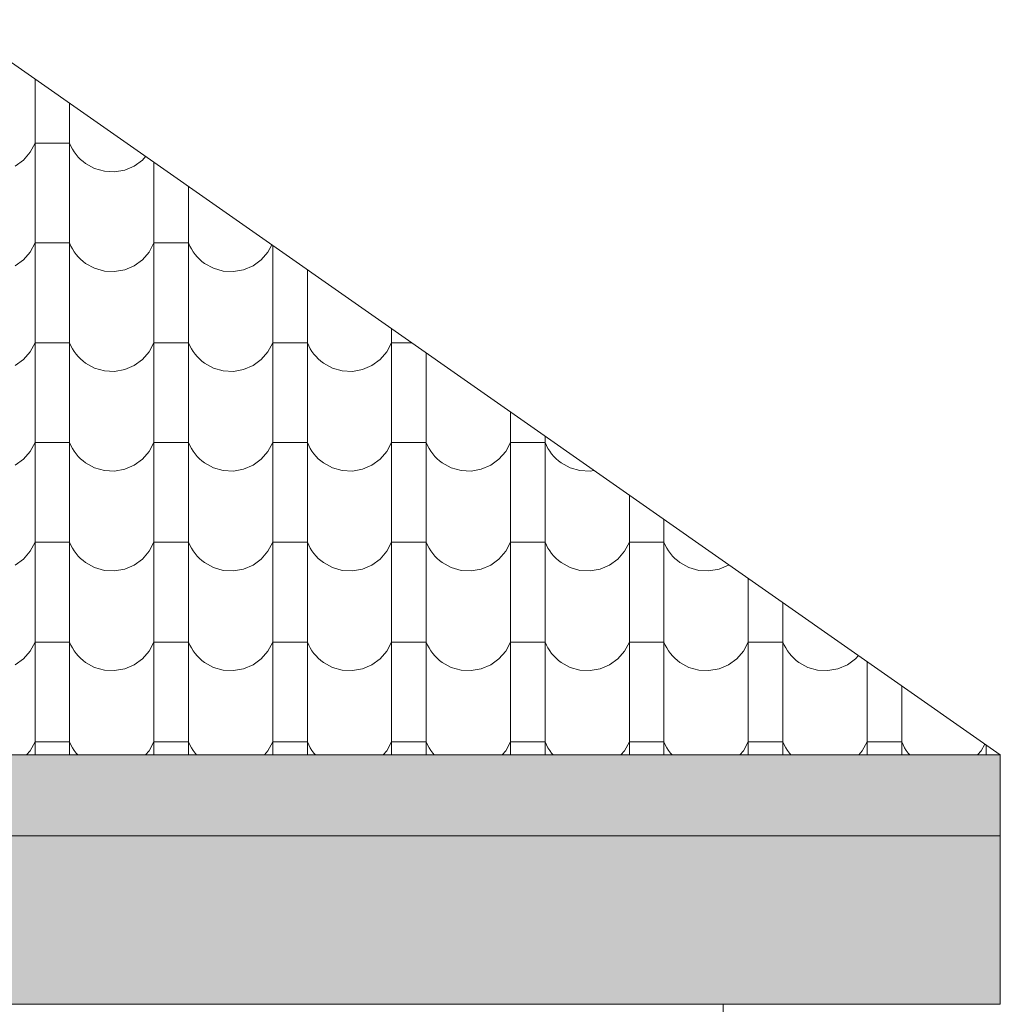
# Model space of a CAD drawing. Header units: millimetres. Extents: x -68772 to 137055, y -73300 to 19650.
# Tile 197 of 212: x 87886 to 89656, y -39255 to -37478. Entities that reach past the tile are written whole.
import ezdxf

# ---------------------------------------------------------------- set-up
doc = ezdxf.new("R2010")
doc.units = ezdxf.units.MM
doc.header["$MEASUREMENT"] = 0
doc.linetypes.add('Przerywana', pattern=[480, 240, -240])
for name, color, linetype, lineweight in [('Nowe_440-K Belki_Nr_pióra__1', 7, 'Continuous', 18), ('Nowe_810-G Ogólne_Nr_pióra__1', 7, 'Continuous', 18), ('Nowe_810-G Ogólne_Nr_pióra__22', 22, 'Continuous', 18), ('Nowe_810-G Ogólne_Nr_pióra__26', 13, 'Continuous', 18), ('Nowe_NIEWIDOCZNE DACHY_Nr_pióra__1', 7, 'Continuous', 18), ('Nowe_Walls_Nr_pióra__1', 7, 'Continuous', 18)]:
    doc.layers.add(name, color=color, linetype=linetype, lineweight=lineweight)

# ---------------------------------------------------------------- blocks, each defined once
blk = doc.blocks.new('*X46')
at = {"layer": 'Nowe_810-G Ogólne_Nr_pióra__26', "color": 13, "linetype": 'Continuous', "lineweight": 18}
for p, q in [((87913.8, -37585.1), (87913.8, -37630.4)), ((87913.8, -37630.4), (87913.8, -37810.5)), ((87976.2, -37628.9), (87976.2, -37630.4)), ((87976.2, -37630.4), (87976.2, -37810.5)), ((87905.1, -37717), (87913.8, -37700.7)), ((87945, -37700.7), (87913.8, -37700.7)), ((87976.2, -37700.7), (87945, -37700.7)), ((87976.2, -37700.7), (87978.6, -37706.1)), ((87978.6, -37706.1), (87981.4, -37711.4)), ((87893, -37730.9), (87905.1, -37717)), ((87981.4, -37711.4), (87984.5, -37716.4)), ((87984.5, -37716.4), (87988, -37721.2)), ((87988, -37721.2), (87991.8, -37725.7)), ((87991.8, -37725.7), (87995.9, -37729.9)), ((88107.5, -37730.9), (88113, -37724.6)), ((87878.1, -37741.8), (87893, -37730.9)), ((87995.9, -37729.9), (88000.4, -37733.8)), ((88000.4, -37733.8), (88005.1, -37737.4)), ((88005.1, -37737.4), (88021.3, -37746.3)), ((88075.6, -37749), (88092.6, -37741.8)), ((88092.6, -37741.8), (88107.5, -37730.9)), ((88128.3, -37735.3), (88128.3, -37810.5)), ((88021.3, -37746.3), (88039, -37751.3)), ((88039, -37751.3), (88057.4, -37752.3)), ((88057.4, -37752.3), (88075.6, -37749)), ((88190.7, -37779), (88190.7, -37810.5)), ((87913.8, -37810.5), (87913.8, -37990.5)), ((87976.2, -37810.5), (87976.2, -37990.5)), ((88128.3, -37810.5), (88128.3, -37990.5)), ((88190.7, -37810.5), (88190.7, -37990.5)), ((87905.1, -37897), (87913.8, -37880.7)), ((87945, -37880.7), (87913.8, -37880.7)), ((87976.2, -37880.7), (87945, -37880.7)), ((87976.2, -37880.7), (87978.6, -37886.2)), ((87978.6, -37886.2), (87981.4, -37891.4)), ((88119.6, -37897), (88128.3, -37880.7)), ((88159.5, -37880.7), (88128.3, -37880.7)), ((88190.7, -37880.7), (88159.5, -37880.7)), ((88190.7, -37880.7), (88193.1, -37886.2)), ((88193.1, -37886.2), (88195.9, -37891.4)), ((88334.1, -37897), (88340.9, -37884.2)), ((88342.8, -37885.5), (88342.8, -37990.5)), ((87893, -37911), (87905.1, -37897)), ((87981.4, -37891.4), (87984.5, -37896.4)), ((87984.5, -37896.4), (87988, -37901.2)), ((87988, -37901.2), (87991.8, -37905.7)), ((87991.8, -37905.7), (87995.9, -37910)), ((88107.5, -37911), (88119.6, -37897)), ((88195.9, -37891.4), (88199, -37896.4)), ((88199, -37896.4), (88202.5, -37901.2)), ((88202.5, -37901.2), (88206.3, -37905.7)), ((88206.3, -37905.7), (88210.4, -37910)), ((88322, -37911), (88334.1, -37897)), ((87878.1, -37921.8), (87893, -37911)), ((87995.9, -37910), (88000.4, -37913.9)), ((88000.4, -37913.9), (88005.1, -37917.5)), ((88005.1, -37917.5), (88021.3, -37926.4)), ((88075.6, -37929.1), (88092.6, -37921.8)), ((88092.6, -37921.8), (88107.5, -37911)), ((88210.4, -37910), (88214.9, -37913.9)), ((88214.9, -37913.9), (88219.6, -37917.5)), ((88219.6, -37917.5), (88235.8, -37926.4)), ((88290.1, -37929.1), (88307.1, -37921.8)), ((88307.1, -37921.8), (88322, -37911)), ((88021.3, -37926.4), (88039, -37931.4)), ((88039, -37931.4), (88057.4, -37932.3)), ((88057.4, -37932.3), (88075.6, -37929.1)), ((88235.8, -37926.4), (88253.5, -37931.4)), ((88253.5, -37931.4), (88271.9, -37932.3)), ((88271.9, -37932.3), (88290.1, -37929.1)), ((88405.2, -37929.2), (88405.2, -37990.5)), ((87913.8, -37990.5), (87913.8, -38170.6)), ((87976.2, -37990.5), (87976.2, -38170.6)), ((88128.3, -37990.5), (88128.3, -38170.6)), ((88190.7, -37990.5), (88190.7, -38170.6)), ((88342.8, -37990.5), (88342.8, -38170.6)), ((88405.2, -37990.5), (88405.2, -38170.6)), ((88557.3, -38035.7), (88557.3, -38170.6)), ((87905.1, -38077.1), (87913.8, -38060.8)), ((87945, -38060.8), (87913.8, -38060.8)), ((87976.2, -38060.8), (87945, -38060.8)), ((87976.2, -38060.8), (87978.6, -38066.2)), ((88119.6, -38077.1), (88128.3, -38060.8)), ((88159.5, -38060.8), (88128.3, -38060.8)), ((88190.7, -38060.8), (88159.5, -38060.8)), ((88190.7, -38060.8), (88193.1, -38066.2)), ((88334.1, -38077.1), (88342.8, -38060.8)), ((88374, -38060.8), (88342.8, -38060.8)), ((88405.2, -38060.8), (88374, -38060.8)), ((88405.2, -38060.8), (88407.6, -38066.2)), ((88548.6, -38077.1), (88557.3, -38060.8)), ((88588.5, -38060.8), (88557.3, -38060.8)), ((88593.1, -38060.8), (88588.5, -38060.8)), ((87893, -38091), (87905.1, -38077.1)), ((87978.6, -38066.2), (87981.4, -38071.5)), ((87981.4, -38071.5), (87984.5, -38076.5)), ((87984.5, -38076.5), (87988, -38081.3)), ((87988, -38081.3), (87991.8, -38085.8)), ((88107.5, -38091), (88119.6, -38077.1)), ((88193.1, -38066.2), (88195.9, -38071.5)), ((88195.9, -38071.5), (88199, -38076.5)), ((88199, -38076.5), (88202.5, -38081.3)), ((88202.5, -38081.3), (88206.3, -38085.8)), ((88322, -38091), (88334.1, -38077.1)), ((88407.6, -38066.2), (88410.4, -38071.5)), ((88410.4, -38071.5), (88413.5, -38076.5)), ((88413.5, -38076.5), (88417, -38081.3)), ((88417, -38081.3), (88420.8, -38085.8)), ((88536.5, -38091), (88548.6, -38077.1)), ((88619.7, -38079.4), (88619.7, -38170.6)), ((87878.1, -38101.9), (87893, -38091)), ((87991.8, -38085.8), (87995.9, -38090)), ((87995.9, -38090), (88000.4, -38093.9)), ((88000.4, -38093.9), (88005.1, -38097.5)), ((88005.1, -38097.5), (88021.3, -38106.4)), ((88092.6, -38101.9), (88107.5, -38091)), ((88206.3, -38085.8), (88210.4, -38090)), ((88210.4, -38090), (88214.9, -38093.9)), ((88214.9, -38093.9), (88219.6, -38097.5)), ((88219.6, -38097.5), (88235.8, -38106.4)), ((88307.1, -38101.9), (88322, -38091)), ((88420.8, -38085.8), (88424.9, -38090)), ((88424.9, -38090), (88429.4, -38093.9)), ((88429.4, -38093.9), (88434.1, -38097.5)), ((88434.1, -38097.5), (88450.3, -38106.4)), ((88521.6, -38101.9), (88536.5, -38091)), ((88021.3, -38106.4), (88039, -38111.4)), ((88039, -38111.4), (88057.4, -38112.4)), ((88057.4, -38112.4), (88075.6, -38109.1)), ((88075.6, -38109.1), (88092.6, -38101.9)), ((88235.8, -38106.4), (88253.5, -38111.4)), ((88253.5, -38111.4), (88271.9, -38112.4)), ((88271.9, -38112.4), (88290.1, -38109.1)), ((88290.1, -38109.1), (88307.1, -38101.9)), ((88450.3, -38106.4), (88468, -38111.4)), ((88468, -38111.4), (88486.4, -38112.4)), ((88486.4, -38112.4), (88504.6, -38109.1)), ((88504.6, -38109.1), (88521.6, -38101.9)), ((87913.8, -38170.6), (87913.8, -38350.6)), ((87976.2, -38170.6), (87976.2, -38350.6)), ((88128.3, -38170.6), (88128.3, -38350.6)), ((88190.7, -38170.6), (88190.7, -38350.6)), ((88342.8, -38170.6), (88342.8, -38350.6)), ((88405.2, -38170.6), (88405.2, -38350.6)), ((88557.3, -38170.6), (88557.3, -38350.6)), ((88619.7, -38170.6), (88619.7, -38350.6)), ((88771.8, -38185.9), (88771.8, -38350.6)), ((87905.1, -38257.1), (87913.8, -38240.8)), ((87945, -38240.8), (87913.8, -38240.8)), ((87976.2, -38240.8), (87945, -38240.8)), ((87976.2, -38240.8), (87978.6, -38246.3)), ((88119.6, -38257.1), (88128.3, -38240.8)), ((88159.5, -38240.8), (88128.3, -38240.8)), ((88190.7, -38240.8), (88159.5, -38240.8)), ((88190.7, -38240.8), (88193.1, -38246.3)), ((88334.1, -38257.1), (88342.8, -38240.8)), ((88374, -38240.8), (88342.8, -38240.8)), ((88405.2, -38240.8), (88374, -38240.8)), ((88405.2, -38240.8), (88407.6, -38246.3)), ((88548.6, -38257.1), (88557.3, -38240.8)), ((88588.5, -38240.8), (88557.3, -38240.8)), ((88619.7, -38240.8), (88588.5, -38240.8)), ((88619.7, -38240.8), (88622.1, -38246.3)), ((88763.1, -38257.1), (88771.8, -38240.8)), ((88803, -38240.8), (88771.8, -38240.8)), ((88834.2, -38240.8), (88803, -38240.8)), ((88834.2, -38229.6), (88834.2, -38350.6)), ((88834.2, -38240.8), (88836.6, -38246.3)), ((87893, -38271.1), (87905.1, -38257.1)), ((87978.6, -38246.3), (87981.4, -38251.5)), ((87981.4, -38251.5), (87984.5, -38256.5)), ((87984.5, -38256.5), (87988, -38261.3)), ((88107.5, -38271.1), (88119.6, -38257.1)), ((88193.1, -38246.3), (88195.9, -38251.5)), ((88195.9, -38251.5), (88199, -38256.5)), ((88199, -38256.5), (88202.5, -38261.3)), ((88322, -38271.1), (88334.1, -38257.1)), ((88407.6, -38246.3), (88410.4, -38251.5)), ((88410.4, -38251.5), (88413.5, -38256.5)), ((88413.5, -38256.5), (88417, -38261.3)), ((88536.5, -38271.1), (88548.6, -38257.1)), ((88622.1, -38246.3), (88624.9, -38251.5)), ((88624.9, -38251.5), (88628, -38256.5)), ((88628, -38256.5), (88631.5, -38261.3)), ((88751, -38271.1), (88763.1, -38257.1)), ((88836.6, -38246.3), (88839.4, -38251.5)), ((88839.4, -38251.5), (88842.5, -38256.5)), ((88842.5, -38256.5), (88846, -38261.3)), ((87878.1, -38281.9), (87893, -38271.1)), ((87988, -38261.3), (87991.8, -38265.8)), ((87991.8, -38265.8), (87995.9, -38270.1)), ((87995.9, -38270.1), (88000.4, -38274)), ((88000.4, -38274), (88005.1, -38277.6)), ((88005.1, -38277.6), (88021.3, -38286.5)), ((88092.6, -38281.9), (88107.5, -38271.1)), ((88202.5, -38261.3), (88206.3, -38265.8)), ((88206.3, -38265.8), (88210.4, -38270.1)), ((88210.4, -38270.1), (88214.9, -38274)), ((88214.9, -38274), (88219.6, -38277.6)), ((88219.6, -38277.6), (88235.8, -38286.5)), ((88307.1, -38281.9), (88322, -38271.1)), ((88417, -38261.3), (88420.8, -38265.8)), ((88420.8, -38265.8), (88424.9, -38270.1)), ((88424.9, -38270.1), (88429.4, -38274)), ((88429.4, -38274), (88434.1, -38277.6)), ((88434.1, -38277.6), (88450.3, -38286.5)), ((88521.6, -38281.9), (88536.5, -38271.1)), ((88631.5, -38261.3), (88635.3, -38265.8)), ((88635.3, -38265.8), (88639.4, -38270.1)), ((88639.4, -38270.1), (88643.9, -38274)), ((88643.9, -38274), (88648.6, -38277.6)), ((88648.6, -38277.6), (88664.8, -38286.5)), ((88736.1, -38281.9), (88751, -38271.1)), ((88846, -38261.3), (88849.8, -38265.8)), ((88849.8, -38265.8), (88853.9, -38270.1)), ((88853.9, -38270.1), (88858.4, -38274)), ((88858.4, -38274), (88863.1, -38277.6)), ((88863.1, -38277.6), (88879.3, -38286.5)), ((88021.3, -38286.5), (88039, -38291.5)), ((88039, -38291.5), (88057.4, -38292.4)), ((88057.4, -38292.4), (88075.6, -38289.2)), ((88075.6, -38289.2), (88092.6, -38281.9)), ((88235.8, -38286.5), (88253.5, -38291.5)), ((88253.5, -38291.5), (88271.9, -38292.4)), ((88271.9, -38292.4), (88290.1, -38289.2)), ((88290.1, -38289.2), (88307.1, -38281.9)), ((88450.3, -38286.5), (88468, -38291.5)), ((88468, -38291.5), (88486.4, -38292.4)), ((88486.4, -38292.4), (88504.6, -38289.2)), ((88504.6, -38289.2), (88521.6, -38281.9)), ((88664.8, -38286.5), (88682.5, -38291.5)), ((88682.5, -38291.5), (88700.9, -38292.4)), ((88700.9, -38292.4), (88719.1, -38289.2)), ((88719.1, -38289.2), (88736.1, -38281.9)), ((88879.3, -38286.5), (88897, -38291.5)), ((88897, -38291.5), (88915.4, -38292.4)), ((88915.4, -38292.4), (88922.2, -38291.2)), ((88986.3, -38336.1), (88986.3, -38350.6)), ((87913.8, -38350.6), (87913.8, -38530.7)), ((87976.2, -38350.6), (87976.2, -38530.7)), ((88128.3, -38350.6), (88128.3, -38530.7)), ((88190.7, -38350.6), (88190.7, -38530.7)), ((88342.8, -38350.6), (88342.8, -38530.7)), ((88405.2, -38350.6), (88405.2, -38530.7)), ((88557.3, -38350.6), (88557.3, -38530.7)), ((88619.7, -38350.6), (88619.7, -38530.7)), ((88771.8, -38350.6), (88771.8, -38530.7)), ((88834.2, -38350.6), (88834.2, -38530.7)), ((88986.3, -38350.6), (88986.3, -38530.7)), ((89048.7, -38379.8), (89048.7, -38530.7)), ((87905.1, -38437.2), (87913.8, -38420.9)), ((87945, -38420.9), (87913.8, -38420.9)), ((87976.2, -38420.9), (87945, -38420.9)), ((87976.2, -38420.9), (87978.6, -38426.3)), ((88119.6, -38437.2), (88128.3, -38420.9)), ((88159.5, -38420.9), (88128.3, -38420.9)), ((88190.7, -38420.9), (88159.5, -38420.9)), ((88190.7, -38420.9), (88193.1, -38426.3)), ((88334.1, -38437.2), (88342.8, -38420.9)), ((88374, -38420.9), (88342.8, -38420.9)), ((88405.2, -38420.9), (88374, -38420.9)), ((88405.2, -38420.9), (88407.6, -38426.3)), ((88548.6, -38437.2), (88557.3, -38420.9)), ((88588.5, -38420.9), (88557.3, -38420.9)), ((88619.7, -38420.9), (88588.5, -38420.9)), ((88619.7, -38420.9), (88622.1, -38426.3)), ((88763.1, -38437.2), (88771.8, -38420.9)), ((88803, -38420.9), (88771.8, -38420.9)), ((88834.2, -38420.9), (88803, -38420.9)), ((88834.2, -38420.9), (88836.6, -38426.3)), ((88977.6, -38437.2), (88986.3, -38420.9)), ((89017.5, -38420.9), (88986.3, -38420.9)), ((89048.7, -38420.9), (89017.5, -38420.9)), ((89048.7, -38420.9), (89051.1, -38426.3)), ((87893, -38451.1), (87905.1, -38437.2)), ((87978.6, -38426.3), (87981.4, -38431.6)), ((87981.4, -38431.6), (87984.5, -38436.6)), ((87984.5, -38436.6), (87988, -38441.4)), ((88107.5, -38451.1), (88119.6, -38437.2)), ((88193.1, -38426.3), (88195.9, -38431.6)), ((88195.9, -38431.6), (88199, -38436.6)), ((88199, -38436.6), (88202.5, -38441.4)), ((88322, -38451.1), (88334.1, -38437.2)), ((88407.6, -38426.3), (88410.4, -38431.6)), ((88410.4, -38431.6), (88413.5, -38436.6)), ((88413.5, -38436.6), (88417, -38441.4)), ((88536.5, -38451.1), (88548.6, -38437.2)), ((88622.1, -38426.3), (88624.9, -38431.6)), ((88624.9, -38431.6), (88628, -38436.6)), ((88628, -38436.6), (88631.5, -38441.4)), ((88751, -38451.1), (88763.1, -38437.2)), ((88836.6, -38426.3), (88839.4, -38431.6)), ((88839.4, -38431.6), (88842.5, -38436.6)), ((88842.5, -38436.6), (88846, -38441.4)), ((88965.5, -38451.1), (88977.6, -38437.2)), ((89051.1, -38426.3), (89053.9, -38431.6)), ((89053.9, -38431.6), (89057, -38436.6)), ((89057, -38436.6), (89060.5, -38441.4)), ((87878.1, -38462), (87893, -38451.1)), ((87988, -38441.4), (87991.8, -38445.9)), ((87991.8, -38445.9), (87995.9, -38450.1)), ((87995.9, -38450.1), (88000.4, -38454)), ((88000.4, -38454), (88005.1, -38457.6)), ((88092.6, -38462), (88107.5, -38451.1)), ((88202.5, -38441.4), (88206.3, -38445.9)), ((88206.3, -38445.9), (88210.4, -38450.1)), ((88210.4, -38450.1), (88214.9, -38454)), ((88214.9, -38454), (88219.6, -38457.6)), ((88307.1, -38462), (88322, -38451.1)), ((88417, -38441.4), (88420.8, -38445.9)), ((88420.8, -38445.9), (88424.9, -38450.1)), ((88424.9, -38450.1), (88429.4, -38454)), ((88429.4, -38454), (88434.1, -38457.6)), ((88521.6, -38462), (88536.5, -38451.1)), ((88631.5, -38441.4), (88635.3, -38445.9)), ((88635.3, -38445.9), (88639.4, -38450.1)), ((88639.4, -38450.1), (88643.9, -38454)), ((88643.9, -38454), (88648.6, -38457.6)), ((88736.1, -38462), (88751, -38451.1)), ((88846, -38441.4), (88849.8, -38445.9)), ((88849.8, -38445.9), (88853.9, -38450.1)), ((88853.9, -38450.1), (88858.4, -38454)), ((88858.4, -38454), (88863.1, -38457.6)), ((88950.6, -38462), (88965.5, -38451.1)), ((89060.5, -38441.4), (89064.3, -38445.9)), ((89064.3, -38445.9), (89068.4, -38450.1)), ((89068.4, -38450.1), (89072.9, -38454)), ((89072.9, -38454), (89077.6, -38457.6)), ((88005.1, -38457.6), (88021.3, -38466.5)), ((88021.3, -38466.5), (88039, -38471.5)), ((88039, -38471.5), (88057.4, -38472.5)), ((88057.4, -38472.5), (88075.6, -38469.2)), ((88075.6, -38469.2), (88092.6, -38462)), ((88219.6, -38457.6), (88235.8, -38466.5)), ((88235.8, -38466.5), (88253.5, -38471.5)), ((88253.5, -38471.5), (88271.9, -38472.5)), ((88271.9, -38472.5), (88290.1, -38469.2)), ((88290.1, -38469.2), (88307.1, -38462)), ((88434.1, -38457.6), (88450.3, -38466.5)), ((88450.3, -38466.5), (88468, -38471.5)), ((88468, -38471.5), (88486.4, -38472.5)), ((88486.4, -38472.5), (88504.6, -38469.2)), ((88504.6, -38469.2), (88521.6, -38462)), ((88648.6, -38457.6), (88664.8, -38466.5)), ((88664.8, -38466.5), (88682.5, -38471.5)), ((88682.5, -38471.5), (88700.9, -38472.5)), ((88700.9, -38472.5), (88719.1, -38469.2)), ((88719.1, -38469.2), (88736.1, -38462)), ((88863.1, -38457.6), (88879.3, -38466.5)), ((88879.3, -38466.5), (88897, -38471.5)), ((88897, -38471.5), (88915.4, -38472.5)), ((88915.4, -38472.5), (88933.6, -38469.2)), ((88933.6, -38469.2), (88950.6, -38462)), ((89077.6, -38457.6), (89093.8, -38466.5)), ((89093.8, -38466.5), (89111.5, -38471.5)), ((89111.5, -38471.5), (89129.9, -38472.5)), ((89129.9, -38472.5), (89148.1, -38469.2)), ((89148.1, -38469.2), (89165.1, -38462)), ((89165.1, -38462), (89165.6, -38461.6)), ((89200.8, -38486.3), (89200.8, -38530.7)), ((87913.8, -38530.7), (87913.8, -38710.8)), ((87976.2, -38530.7), (87976.2, -38710.8)), ((88128.3, -38530.7), (88128.3, -38710.8)), ((88190.7, -38530.7), (88190.7, -38710.8)), ((88342.8, -38530.7), (88342.8, -38710.8)), ((88405.2, -38530.7), (88405.2, -38710.8)), ((88557.3, -38530.7), (88557.3, -38710.8)), ((88619.7, -38530.7), (88619.7, -38710.8)), ((88771.8, -38530.7), (88771.8, -38710.8)), ((88834.2, -38530.7), (88834.2, -38710.8)), ((88986.3, -38530.7), (88986.3, -38710.8)), ((89048.7, -38530.7), (89048.7, -38710.8)), ((89200.8, -38530.7), (89200.8, -38710.8)), ((89263.2, -38530), (89263.2, -38530.7)), ((89263.2, -38530.7), (89263.2, -38710.8)), ((87905.1, -38617.2), (87913.8, -38600.9)), ((87945, -38600.9), (87913.8, -38600.9)), ((87976.2, -38600.9), (87945, -38600.9)), ((87976.2, -38600.9), (87978.6, -38606.4)), ((87978.6, -38606.4), (87981.4, -38611.6)), ((87981.4, -38611.6), (87984.5, -38616.6)), ((87984.5, -38616.6), (87988, -38621.4)), ((88119.6, -38617.2), (88128.3, -38600.9)), ((88159.5, -38600.9), (88128.3, -38600.9)), ((88190.7, -38600.9), (88159.5, -38600.9)), ((88190.7, -38600.9), (88193.1, -38606.4)), ((88193.1, -38606.4), (88195.9, -38611.6)), ((88195.9, -38611.6), (88199, -38616.6)), ((88199, -38616.6), (88202.5, -38621.4)), ((88334.1, -38617.2), (88342.8, -38600.9)), ((88374, -38600.9), (88342.8, -38600.9)), ((88405.2, -38600.9), (88374, -38600.9)), ((88405.2, -38600.9), (88407.6, -38606.4)), ((88407.6, -38606.4), (88410.4, -38611.6)), ((88410.4, -38611.6), (88413.5, -38616.6)), ((88413.5, -38616.6), (88417, -38621.4)), ((88548.6, -38617.2), (88557.3, -38600.9)), ((88588.5, -38600.9), (88557.3, -38600.9)), ((88619.7, -38600.9), (88588.5, -38600.9)), ((88619.7, -38600.9), (88622.1, -38606.4)), ((88622.1, -38606.4), (88624.9, -38611.6)), ((88624.9, -38611.6), (88628, -38616.6)), ((88628, -38616.6), (88631.5, -38621.4)), ((88763.1, -38617.2), (88771.8, -38600.9)), ((88803, -38600.9), (88771.8, -38600.9)), ((88834.2, -38600.9), (88803, -38600.9)), ((88834.2, -38600.9), (88836.6, -38606.4)), ((88836.6, -38606.4), (88839.4, -38611.6)), ((88839.4, -38611.6), (88842.5, -38616.6)), ((88842.5, -38616.6), (88846, -38621.4)), ((88977.6, -38617.2), (88986.3, -38600.9)), ((89017.5, -38600.9), (88986.3, -38600.9)), ((89048.7, -38600.9), (89017.5, -38600.9)), ((89048.7, -38600.9), (89051.1, -38606.4)), ((89051.1, -38606.4), (89053.9, -38611.6)), ((89053.9, -38611.6), (89057, -38616.6)), ((89057, -38616.6), (89060.5, -38621.4)), ((89192.1, -38617.2), (89200.8, -38600.9)), ((89232, -38600.9), (89200.8, -38600.9)), ((89263.2, -38600.9), (89232, -38600.9)), ((89263.2, -38600.9), (89265.6, -38606.4)), ((89265.6, -38606.4), (89268.4, -38611.6)), ((89268.4, -38611.6), (89271.5, -38616.6)), ((89271.5, -38616.6), (89275, -38621.4)), ((87878.1, -38642), (87893, -38631.2)), ((87893, -38631.2), (87905.1, -38617.2)), ((87988, -38621.4), (87991.8, -38625.9)), ((87991.8, -38625.9), (87995.9, -38630.2)), ((87995.9, -38630.2), (88000.4, -38634.1)), ((88000.4, -38634.1), (88005.1, -38637.7)), ((88092.6, -38642), (88107.5, -38631.2)), ((88107.5, -38631.2), (88119.6, -38617.2)), ((88202.5, -38621.4), (88206.3, -38625.9)), ((88206.3, -38625.9), (88210.4, -38630.2)), ((88210.4, -38630.2), (88214.9, -38634.1)), ((88214.9, -38634.1), (88219.6, -38637.7)), ((88307.1, -38642), (88322, -38631.2)), ((88322, -38631.2), (88334.1, -38617.2)), ((88417, -38621.4), (88420.8, -38625.9)), ((88420.8, -38625.9), (88424.9, -38630.2)), ((88424.9, -38630.2), (88429.4, -38634.1)), ((88429.4, -38634.1), (88434.1, -38637.7)), ((88521.6, -38642), (88536.5, -38631.2)), ((88536.5, -38631.2), (88548.6, -38617.2)), ((88631.5, -38621.4), (88635.3, -38625.9)), ((88635.3, -38625.9), (88639.4, -38630.2)), ((88639.4, -38630.2), (88643.9, -38634.1)), ((88643.9, -38634.1), (88648.6, -38637.7)), ((88736.1, -38642), (88751, -38631.2)), ((88751, -38631.2), (88763.1, -38617.2)), ((88846, -38621.4), (88849.8, -38625.9)), ((88849.8, -38625.9), (88853.9, -38630.2)), ((88853.9, -38630.2), (88858.4, -38634.1)), ((88858.4, -38634.1), (88863.1, -38637.7)), ((88950.6, -38642), (88965.5, -38631.2)), ((88965.5, -38631.2), (88977.6, -38617.2)), ((89060.5, -38621.4), (89064.3, -38625.9)), ((89064.3, -38625.9), (89068.4, -38630.2)), ((89068.4, -38630.2), (89072.9, -38634.1)), ((89072.9, -38634.1), (89077.6, -38637.7)), ((89165.1, -38642), (89180, -38631.2)), ((89180, -38631.2), (89192.1, -38617.2)), ((89275, -38621.4), (89278.8, -38625.9)), ((89278.8, -38625.9), (89282.9, -38630.2)), ((89282.9, -38630.2), (89287.4, -38634.1)), ((89287.4, -38634.1), (89292.1, -38637.7)), ((89379.6, -38642), (89394.5, -38631.2)), ((89394.5, -38631.2), (89399.5, -38625.4)), ((88005.1, -38637.7), (88021.3, -38646.6)), ((88021.3, -38646.6), (88039, -38651.6)), ((88039, -38651.6), (88057.4, -38652.5)), ((88057.4, -38652.5), (88075.6, -38649.3)), ((88075.6, -38649.3), (88092.6, -38642)), ((88219.6, -38637.7), (88235.8, -38646.6)), ((88235.8, -38646.6), (88253.5, -38651.6)), ((88253.5, -38651.6), (88271.9, -38652.5)), ((88271.9, -38652.5), (88290.1, -38649.3)), ((88290.1, -38649.3), (88307.1, -38642)), ((88434.1, -38637.7), (88450.3, -38646.6)), ((88450.3, -38646.6), (88468, -38651.6)), ((88468, -38651.6), (88486.4, -38652.5)), ((88486.4, -38652.5), (88504.6, -38649.3)), ((88504.6, -38649.3), (88521.6, -38642)), ((88648.6, -38637.7), (88664.8, -38646.6)), ((88664.8, -38646.6), (88682.5, -38651.6)), ((88682.5, -38651.6), (88700.9, -38652.5)), ((88700.9, -38652.5), (88719.1, -38649.3)), ((88719.1, -38649.3), (88736.1, -38642)), ((88863.1, -38637.7), (88879.3, -38646.6)), ((88879.3, -38646.6), (88897, -38651.6)), ((88897, -38651.6), (88915.4, -38652.5)), ((88915.4, -38652.5), (88933.6, -38649.3)), ((88933.6, -38649.3), (88950.6, -38642)), ((89077.6, -38637.7), (89093.8, -38646.6)), ((89093.8, -38646.6), (89111.5, -38651.6)), ((89111.5, -38651.6), (89129.9, -38652.5)), ((89129.9, -38652.5), (89148.1, -38649.3)), ((89148.1, -38649.3), (89165.1, -38642)), ((89292.1, -38637.7), (89308.3, -38646.6)), ((89308.3, -38646.6), (89326, -38651.6)), ((89326, -38651.6), (89344.4, -38652.5)), ((89344.4, -38652.5), (89362.6, -38649.3)), ((89362.6, -38649.3), (89379.6, -38642)), ((89415.3, -38636.5), (89415.3, -38710.8)), ((89477.7, -38680.2), (89477.7, -38710.8)), ((87913.8, -38710.8), (87913.8, -38804.8)), ((87976.2, -38710.8), (87976.2, -38804.8)), ((88128.3, -38710.8), (88128.3, -38804.8)), ((88190.7, -38710.8), (88190.7, -38804.8)), ((88342.8, -38710.8), (88342.8, -38804.8)), ((88405.2, -38710.8), (88405.2, -38804.8)), ((88557.3, -38710.8), (88557.3, -38804.8)), ((88619.7, -38710.8), (88619.7, -38804.8)), ((88771.8, -38710.8), (88771.8, -38804.8)), ((88834.2, -38710.8), (88834.2, -38804.8)), ((88986.3, -38710.8), (88986.3, -38804.8)), ((89048.7, -38710.8), (89048.7, -38804.8)), ((89200.8, -38710.8), (89200.8, -38804.8)), ((89263.2, -38710.8), (89263.2, -38804.8)), ((89415.3, -38710.8), (89415.3, -38804.8)), ((89477.7, -38710.8), (89477.7, -38804.8)), ((87905.1, -38797.3), (87913.8, -38781)), ((87945, -38781), (87913.8, -38781)), ((87976.2, -38781), (87945, -38781)), ((87976.2, -38781), (87978.6, -38786.4)), ((87978.6, -38786.4), (87981.4, -38791.7)), ((87981.4, -38791.7), (87984.5, -38796.7)), ((88119.6, -38797.3), (88128.3, -38781)), ((88159.5, -38781), (88128.3, -38781)), ((88190.7, -38781), (88159.5, -38781)), ((88190.7, -38781), (88193.1, -38786.4)), ((88193.1, -38786.4), (88195.9, -38791.7)), ((88195.9, -38791.7), (88199, -38796.7)), ((88334.1, -38797.3), (88342.8, -38781)), ((88374, -38781), (88342.8, -38781)), ((88405.2, -38781), (88374, -38781)), ((88405.2, -38781), (88407.6, -38786.4)), ((88407.6, -38786.4), (88410.4, -38791.7)), ((88410.4, -38791.7), (88413.5, -38796.7)), ((88548.6, -38797.3), (88557.3, -38781)), ((88588.5, -38781), (88557.3, -38781)), ((88619.7, -38781), (88588.5, -38781)), ((88619.7, -38781), (88622.1, -38786.4)), ((88622.1, -38786.4), (88624.9, -38791.7)), ((88624.9, -38791.7), (88628, -38796.7)), ((88763.1, -38797.3), (88771.8, -38781)), ((88803, -38781), (88771.8, -38781)), ((88834.2, -38781), (88803, -38781)), ((88834.2, -38781), (88836.6, -38786.4)), ((88836.6, -38786.4), (88839.4, -38791.7)), ((88839.4, -38791.7), (88842.5, -38796.7)), ((88977.6, -38797.3), (88986.3, -38781)), ((89017.5, -38781), (88986.3, -38781)), ((89048.7, -38781), (89017.5, -38781)), ((89048.7, -38781), (89051.1, -38786.4)), ((89051.1, -38786.4), (89053.9, -38791.7)), ((89053.9, -38791.7), (89057, -38796.7)), ((89192.1, -38797.3), (89200.8, -38781)), ((89232, -38781), (89200.8, -38781)), ((89263.2, -38781), (89232, -38781)), ((89263.2, -38781), (89265.6, -38786.4)), ((89265.6, -38786.4), (89268.4, -38791.7)), ((89268.4, -38791.7), (89271.5, -38796.7)), ((89406.6, -38797.3), (89415.3, -38781)), ((89446.5, -38781), (89415.3, -38781)), ((89477.7, -38781), (89446.5, -38781)), ((89477.7, -38781), (89480.1, -38786.4)), ((89480.1, -38786.4), (89482.9, -38791.7)), ((89482.9, -38791.7), (89486, -38796.7)), ((89621.1, -38797.3), (89627.6, -38785.1)), ((89629.8, -38786.7), (89629.8, -38804.8)), ((87898.6, -38804.8), (87905.1, -38797.3)), ((87984.5, -38796.7), (87988, -38801.5)), ((87988, -38801.5), (87990.8, -38804.8)), ((88113.1, -38804.8), (88119.6, -38797.3)), ((88199, -38796.7), (88202.5, -38801.5)), ((88202.5, -38801.5), (88205.3, -38804.8)), ((88327.6, -38804.8), (88334.1, -38797.3)), ((88413.5, -38796.7), (88417, -38801.5)), ((88417, -38801.5), (88419.8, -38804.8)), ((88542.1, -38804.8), (88548.6, -38797.3)), ((88628, -38796.7), (88631.5, -38801.5)), ((88631.5, -38801.5), (88634.3, -38804.8)), ((88756.6, -38804.8), (88763.1, -38797.3)), ((88842.5, -38796.7), (88846, -38801.5)), ((88846, -38801.5), (88848.8, -38804.8)), ((88971.1, -38804.8), (88977.6, -38797.3)), ((89057, -38796.7), (89060.5, -38801.5)), ((89060.5, -38801.5), (89063.3, -38804.8)), ((89185.6, -38804.8), (89192.1, -38797.3)), ((89271.5, -38796.7), (89275, -38801.5)), ((89275, -38801.5), (89277.8, -38804.8)), ((89400.1, -38804.8), (89406.6, -38797.3)), ((89486, -38796.7), (89489.5, -38801.5)), ((89489.5, -38801.5), (89492.3, -38804.8)), ((89614.6, -38804.8), (89621.1, -38797.3))]:
    blk.add_line(p, q, dxfattribs=at)
blk = doc.blocks.new('Wypełnienie_1', base_point=(0, 2000))
at = {"layer": 'Nowe_810-G Ogólne_Nr_pióra__1', "color": 7, "linetype": 'Continuous', "lineweight": 18}
for p, q in [((87760.3, -37477.7), (89655.6, -38804.8)), ((89655.6, -38804.8), (67404.2, -38804.8))]:
    blk.add_line(p, q, dxfattribs=at)
at = {"layer": 'Nowe_810-G Ogólne_Nr_pióra__26', "color": 13, "linetype": 'Continuous', "lineweight": 18}
blk.add_blockref('*X46', (0, 0), dxfattribs=at)

msp = doc.modelspace()

# ---------------------------------------------------------------- hatches: boundary and pattern name
at = {"layer": 'Nowe_810-G Ogólne_Nr_pióra__22', "linetype": 'Continuous', "lineweight": 18}
msp.add_hatch(color=22, dxfattribs=at).paths.add_polyline_path([(67346.3, -39254.8), (67353.6, -38804.8), (89655.6, -38804.8), (89655.6, -39254.8)])

# ---------------------------------------------------------------- linework, layer by layer
at = {"layer": 'Nowe_440-K Belki_Nr_pióra__1', "color": 7, "linetype": 'Continuous', "lineweight": 18}
for p, q in [((89655.6, -38804.8), (67346.3, -38804.8)), ((89655.6, -39254.8), (89655.6, -38804.8)), ((89655.6, -38950.5), (67346.3, -38950.5)), ((89655.6, -39254.8), (67346.3, -39254.8))]:
    msp.add_line(p, q, dxfattribs=at)
at = {"layer": 'Nowe_810-G Ogólne_Nr_pióra__1', "color": 7, "linetype": 'Przerywana', "lineweight": 18, "flags": 128}
msp.add_lwpolyline([(67346.3, -39254.8), (67353.6, -38804.8), (89655.6, -38804.8), (89655.6, -39254.8)], close=True, dxfattribs=at)
at = {"layer": 'Nowe_NIEWIDOCZNE DACHY_Nr_pióra__1', "color": 7, "linetype": 'Continuous', "lineweight": 18}
msp.add_line((89655.6, -38804.8), (87760.3, -37477.7), dxfattribs=at)
at = {"layer": 'Nowe_Walls_Nr_pióra__1', "color": 7, "linetype": 'Continuous', "lineweight": 18}
msp.add_line((89155.6, -42821.2), (89155.6, -39254.8), dxfattribs=at)

# ---------------------------------------------------------------- block references
at = {"layer": 'Nowe_810-G Ogólne_Nr_pióra__26', "color": 13, "linetype": 'Continuous', "lineweight": 18}
msp.add_blockref('Wypełnienie_1', (0, 2000), dxfattribs=at)

doc.saveas('drawing.dxf')
